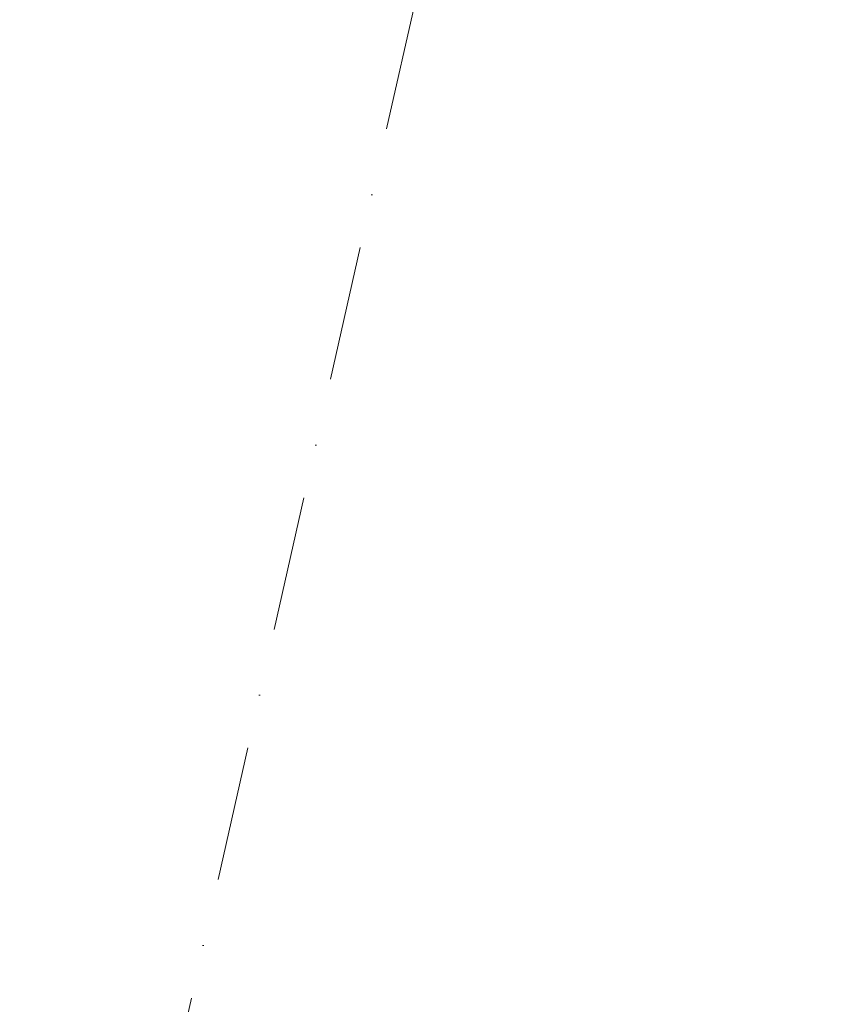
# Model space of a CAD drawing. Header units: millimetres. Extents: x -7218036 to -6881410, y 6117771 to 6219607.
# Tile 5 of 84: x -7183542 to -7181417, y 6132448 to 6135022. Entities that reach past the tile are written whole.
import ezdxf
from ezdxf.enums import TextEntityAlignment as Align

# ---------------------------------------------------------------- set-up
doc = ezdxf.new("R2010")
doc.units = ezdxf.units.MM
doc.header["$MEASUREMENT"] = 0
doc.linetypes.add('Штрихпунктирная', pattern=[670.277762, 352.777767, -176.388884, 0, -141.111112])
doc.layers.add('АР-Чертеж-Оси_Осевые размеры.АР', color=7, linetype='Continuous')
doc.layers.add('АР-Чертеж-Оси_Осевые размеры.АР_Ном._пера__120', color=7, linetype='Continuous', lineweight=0)
doc.styles.add('РЎР“Р•РќР•Р\xa0Р\x98Р\xa0_РЎРўР\x98Р›Р¬_3', font='GOTHIC.TTF')

# ---------------------------------------------------------------- blocks, each defined once
blk = doc.blocks.new('Стандартный Маркер Сетки[15]_1', base_point=(-7178760.6, 6151754.4))
at = {"layer": 'АР-Чертеж-Оси_Осевые размеры.АР_Ном._пера__120', "color": 7, "linetype": 'Штрихпунктирная', "lineweight": 0}
blk.add_line((-7178979.7, 6150778.7), (-7183542.2, 6130464.3), dxfattribs=at)
at = {"layer": 'АР-Чертеж-Оси_Осевые размеры.АР_Ном._пера__120', "color": 7, "lineweight": 0, "style": 'РЎР“Р•РќР•Р\xa0Р\x98Р\xa0_РЎРўР\x98Р›Р¬_3'}
blk.add_attdef('AC_MarkerText_1', text='', height=350, rotation=347.3417, dxfattribs=at).set_placement((-7183801, 6129181.8), align=Align.TOP_CENTER)
blk = doc.blocks.new('Стандартный Маркер Сетки[36]_1', base_point=(-7178760.6, 6151754.4))
at = {"layer": 'АР-Чертеж-Оси_Осевые размеры.АР_Ном._пера__120', "color": 7, "linetype": 'Штрихпунктирная', "lineweight": 0}
blk.add_line((-7178979.7, 6150778.7), (-7183542.2, 6130464.3), dxfattribs=at)
at = {"layer": 'АР-Чертеж-Оси_Осевые размеры.АР_Ном._пера__120', "color": 7, "lineweight": 0, "style": 'РЎР“Р•РќР•Р\xa0Р\x98Р\xa0_РЎРўР\x98Р›Р¬_3'}
blk.add_attdef('AC_MarkerText_1', text='', height=350, rotation=347.3417, dxfattribs=at).set_placement((-7183801, 6129181.8), align=Align.TOP_CENTER)

msp = doc.modelspace()

# ---------------------------------------------------------------- block references
at = {"layer": 'АР-Чертеж-Оси_Осевые размеры.АР', "color": 8, "linetype": 'Continuous', "lineweight": 15}
for name in ['Стандартный Маркер Сетки[15]_1', 'Стандартный Маркер Сетки[36]_1']:
    msp.add_blockref(name, (-7178760.6, 6151754.4), dxfattribs=at)

doc.saveas('drawing.dxf')
